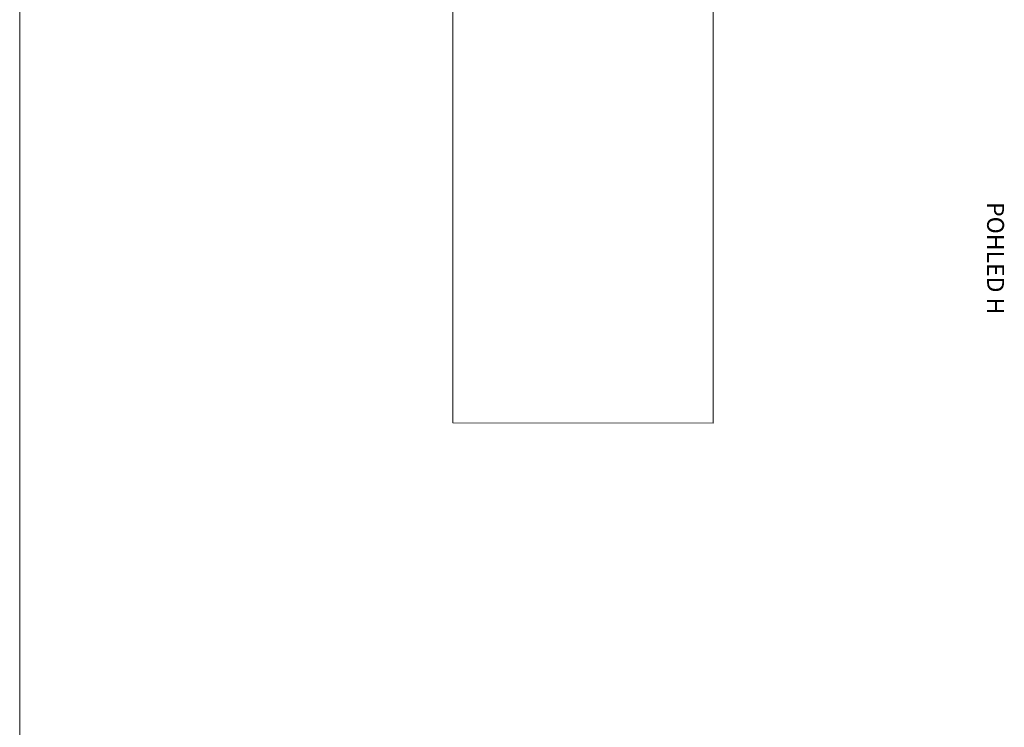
# Model space of a CAD drawing. Header units: millimetres. Extents: x -238874 to 551972, y -298952 to 658415.
# Tile 195 of 256: x 16002 to 36411, y 132399 to 147061. Entities that reach past the tile are written whole.
import ezdxf

# ---------------------------------------------------------------- set-up
doc = ezdxf.new("R2010")
doc.units = ezdxf.units.MM
doc.header["$LTSCALE"] = 20
doc.layers.add('_00_HEDVIKA_pohledy', color=1, linetype='Continuous', lineweight=25)
doc.layers.add('PRUCHODY', color=7, linetype='Continuous', lineweight=18)
doc.layers.add('CKNETISK', color=116, linetype='Continuous', lineweight=18, plot=False)
doc.styles.get("Standard").update_dxf_attribs({"font": 'simplex.shx', "width": 0.8})

msp = doc.modelspace()

# ---------------------------------------------------------------- linework, layer by layer
at = {"layer": 'CKNETISK'}
msp.add_line((16002.223, 98190.047), (16002.223, 210160.863), dxfattribs=at)
at = {"layer": 'PRUCHODY'}
for p, q in [((24977.962, 152204.95), (24977.962, 138704.945)), ((24977.962, 152204.95), (24977.962, 138704.945)), ((30377.962, 152200.023), (30377.962, 138700.018)), ((30377.962, 138700.018), (24977.962, 138704.945))]:
    msp.add_line(p, q, dxfattribs=at)

# ---------------------------------------------------------------- texts
at = {"layer": '_00_HEDVIKA_pohledy', "lineweight": 35, "insert": (36054.856, 143281.533), "char_height": 350, "attachment_point": 7, "rotation": 270}
msp.add_mtext_dynamic_manual_height_columns('POHLED H', width=9267.13323, gutter_width=1250, heights=[0], dxfattribs=at)

doc.saveas('drawing.dxf')
